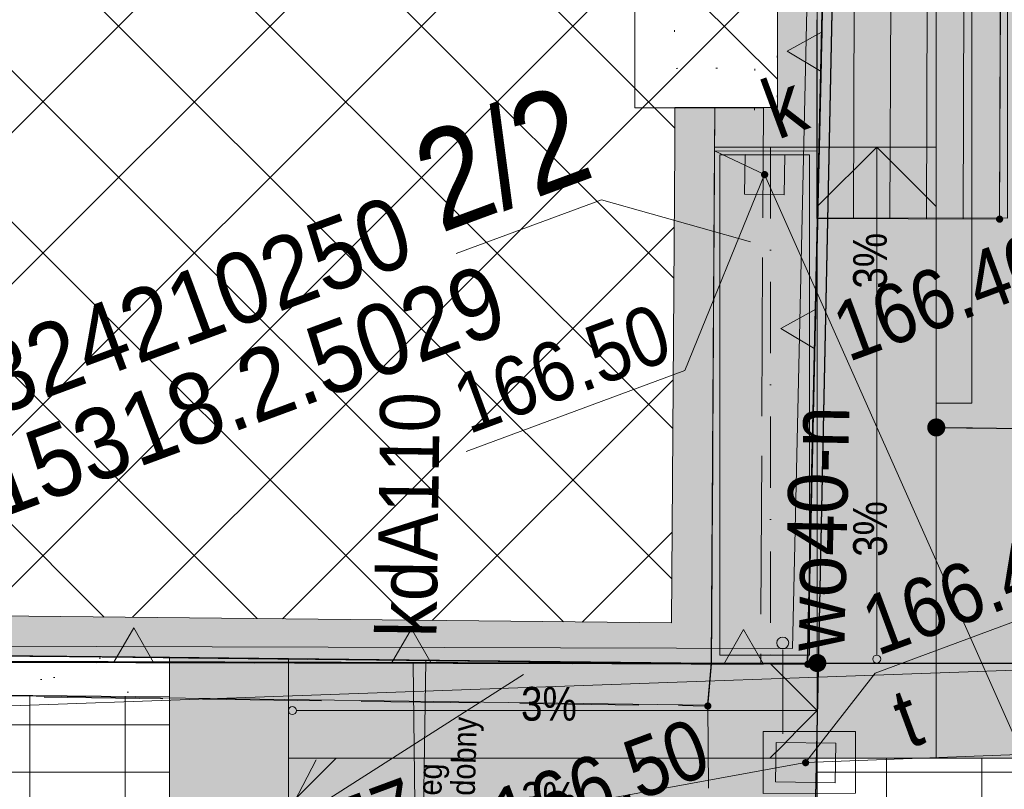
# Model space of a CAD drawing. Header units: millimetres. Extents: x -1155795 to 240441, y -422828 to 463730.
# Tile 40 of 66: x 19426 to 31840, y -12098 to -2387. Entities that reach past the tile are written whole.
import ezdxf
from ezdxf.xclip import XClip

# ---------------------------------------------------------------- set-up
doc = ezdxf.new("R2010")
doc.units = ezdxf.units.MM
doc.header["$MEASUREMENT"] = 0
doc.header["$XCLIPFRAME"] = 0
for name, pattern in [('Dashed', [2116.666667, 1058.333333, -1058.333333]), ('Dashed 1_500', [1000, 500, -500]), ('Dot & Dashed 1_500', [1700, 900, -400, 0, -400]), ('Wipeout_Contour', [1000, 0, -1000])]:
    doc.linetypes.add(name, pattern=pattern)
for name, color, linetype in [('00 PZT MAPA', 7, 'Continuous'), ('Sycow_7_203-punkt graniczny', 7, 'Continuous'), ('Sycow_7_@Wywiad', 7, 'Continuous'), ('Sycow_7_RTPW02 - Punkt wysokościowy sztuczny', 7, 'Continuous'), ('Sycow_7_SUPS01_K - Punkt o określonej wysokości urządzenia', 7, 'Continuous'), ('Sycow_7_SUPS01_T - Punkt o określonej wysokości urządzenia', 7, 'Continuous'), ('Sycow_7_SUUS22_T - Właz prostokątny', 7, 'Continuous')]:
    doc.layers.add(name, color=color, linetype=linetype)
for name, color, linetype, lineweight in [('0_Nr_pióra__23', 7, 'Continuous', 15), ('0_Nr_pióra__27', 7, 'Continuous', 25), ('0_Nr_pióra__38', 30, 'Continuous', 13), ('2D Drafting - General_Nr_pióra__1', 7, 'Continuous', 13), ('2D Drafting - General_Nr_pióra__38', 30, 'Continuous', 13), ('Nowe_0_Nr_pióra__1', 7, 'Continuous', 13), ('Nowe_2D Drafting - General_Nr_pióra__1', 7, 'Continuous', 13), ('Nowe_Annotation - Label_Nr_pióra__85', 7, 'Continuous', 13), ('Sycow_7_218-kontur użytku gruntowego_Nr_pióra__3', 3, 'Continuous', 18), ('Sycow_7_219-działka ewidencyjna_Nr_pióra__7', 7, 'Continuous', 18), ('Sycow_7_@Wywiad_Nr_pióra__30', 30, 'Continuous', 18), ('Sycow_7_@Wywiad_Nr_pióra__34', 34, 'Continuous', 18), ('Sycow_7_chodnik (powierzchnia)_Nr_pióra__7', 7, 'Continuous', 18), ('Sycow_7_EGBB01 - Budynek_Nr_pióra__7', 7, 'Continuous', 18), ('Sycow_7_EGBN - Nawis_Nr_pióra__7', 7, 'Continuous', 18), ('Sycow_7_EGBN_O - Nawis_Nr_pióra__7', 7, 'Continuous', 18), ('Sycow_7_EGBS - Schody_Nr_pióra__7', 7, 'Continuous', 18), ('Sycow_7_EGBW - Wiatrołap_Nr_pióra__7', 7, 'Continuous', 18), ('Sycow_7_KTPL - Plac_Nr_pióra__7', 7, 'Continuous', 18), ('Sycow_7_MCP_TDM - Tekst dodatkowy mały_Nr_pióra__1', 1, 'Continuous', 18), ('Sycow_7_przewód elektroenergetyczny (linia)_Nr_pióra__1', 1, 'Continuous', 18), ('Sycow_7_przewód wodociągowy (linia)-Atr1_Nr_pióra__5', 5, 'Continuous', 18), ('Sycow_7_przewód wodociągowy (linia)_Nr_pióra__5', 5, 'Continuous', 18), ('Sycow_7_PZT_NLZ - Nieprzekraczalna linia zabudowy_Nr_pióra__7', 7, 'Continuous', 18), ('Sycow_7_RTPW02_O - Punkt wysokościowy sztuczny_Nr_pióra__7', 7, 'Continuous', 18), ('Sycow_7_SUBP02_T - Komora podziemna - przewód telekomunikacyjny_Nr_pióra__30', 30, 'Continuous', 18), ('Sycow_7_SUPK - Przewód kanalizacyjny_Nr_pióra__36', 36, 'Continuous', 18), ('Sycow_7_SUPK_O - Przewód kanalizacyjny - opis_Nr_pióra__36', 36, 'Continuous', 18), ('Sycow_7_SUPS01_K - Punkt o określonej wysokości urządzenia_Nr_pióra__7', 7, 'Continuous', 18), ('Sycow_7_SUPS01_K_O - Punkt o określonej wysokości urządzenia - rzędna góry_Nr_pióra__36', 36, 'Continuous', 18), ('Sycow_7_SUPS01_T - Punkt o określonej wysokości urządzenia_Nr_pióra__7', 7, 'Continuous', 18), ('Sycow_7_SUPS01_T_O - Punkt o określonej wysokości urządzenia - rzędna góry_Nr_pióra__30', 30, 'Continuous', 18), ('Sycow_7_SUPT01 - Przewód telekomunikacyjny napowietrzny_Nr_pióra__30', 30, 'Continuous', 18), ('Sycow_7_SUUS15_K - Studzienka - przewód kanalizacyjny_Nr_pióra__36', 36, 'Continuous', 18), ('Sycow_7_SUUS15_Ka - Studzienka kwadratowa - przewód kanalizacyjny_Nr_pióra__36', 36, 'Continuous', 18), ('Sycow_7_SUUS22_T - Właz - opis_Nr_pióra__7', 7, 'Continuous', 18), ('Sycow_7_SUUS22_T - Właz prostokątny_Nr_pióra__7', 7, 'Continuous', 18), ('Sycow_7_Szczegółowa osnowa geodezyjna wysokościowa-Atr103_Nr_pióra__7', 7, 'Continuous', 18)]:
    doc.layers.add(name, color=color, linetype=linetype, lineweight=lineweight)
for name, color, linetype, lineweight, true_color in [('0_Nr_pióra__78', 7, 'Continuous', 13, 0x00bb5e), ('0_Nr_pióra__99', 7, 'Continuous', 0, 0xaad2ff), ('2D Drafting - General_Nr_pióra__101', 7, 'Continuous', 13, 0x4c4c4c), ('2D Drafting - General_Nr_pióra__78', 7, 'Continuous', 13, 0x00bb5e), ('Nowe_2D Drafting - General_Nr_pióra__81', 7, 'Continuous', 13, 0x4c4c4c), ('Sycow_7_PZT_RT - Linia rozgraniczająca_Nr_pióra__252', 7, 'Continuous', 18, 0x929292)]:
    doc.layers.add(name, color=color, linetype=linetype, lineweight=lineweight, true_color=true_color)
doc.styles.add('STYL_AUTOMATYCZNY_12', font='Arial Narrow.ttf')
doc.styles.add('STYL_AUTOMATYCZNY_5', font='txt', dxfattribs={"width": 0.9})
doc.styles.add('STYL_AUTOMATYCZNY_6', font='txt', dxfattribs={"width": 0.87})
doc.linetypes.add('nieprzekraczalna linia zabudowy', pattern='A,0,[3,-2. PZT (5)1.Shx,S=39.68254,R=0,X=0,Y=0.425],-5000,0', length=5000)
doc.linetypes.add('X (1_500)', pattern='A,0,[1,-2. PZT (5)1.Shx,S=19.84127,R=0,X=0,Y=0],-2500,0', length=2500)
doc.dimstyles.new('STYL_AUTOMATYCZNY__1', dxfattribs={"dimtxt": 0.18, "dimasz": 456, "dimexe": 0.18, "dimexo": 0.0625, "dimgap": 0, "dimtad": 0, "dimtih": 1, "dimtoh": 1, "dimdec": 4, "dimzin": 0, "dimdsep": 46, "dimcen": 0.09, "dimadec": 0, "dimazin": 0, "dimtfac": 1, "dimtdec": 4, "dimtmove": 0, "dimatfit": 3, "dimldrblk": 'ARROWHEAD_11', "dimfxl": 0, "dimtolj": 1, "dimtzin": 0, "dimarcsym": 0})

# ---------------------------------------------------------------- blocks, each defined once
blk = doc.blocks.new('Rysunek_1_7', base_point=(14567, -19307))
at = {"layer": 'Sycow_7_203-punkt graniczny', "linetype": 'Continuous', "lineweight": 0, "true_color": 0x000000}
blk.add_hatch(color=178, dxfattribs=at).paths.add_polyline_path([(29406, -10504, 1), (29321, -10536, 1)])
at = {"layer": 'Sycow_7_@Wywiad', "linetype": 'Continuous', "lineweight": 0, "true_color": 0x000000}
for points in [[(23541, -10611), (24311, -11250), (24479, -10264)], [(23541, -10612), (24311, -11250), (24479, -10265)]]:
    blk.add_hatch(color=178, dxfattribs=at).paths.add_polyline_path(points)
at = {"layer": 'Sycow_7_RTPW02 - Punkt wysokościowy sztuczny', "linetype": 'Continuous', "lineweight": 0, "true_color": 0x000000}
for points in [[(31823, -4888, 1), (31738, -4919, 1)], [(28145, -11031, 1), (28060, -11062, 1)]]:
    blk.add_hatch(color=178, dxfattribs=at).paths.add_polyline_path(points)
at = {"layer": 'Sycow_7_SUPS01_K - Punkt o określonej wysokości urządzenia', "linetype": 'Continuous', "lineweight": 0, "true_color": 0x000000}
blk.add_hatch(color=178, dxfattribs=at).paths.add_polyline_path([(28861, -4326, 1), (28776, -4358, 1)])
at = {"layer": 'Sycow_7_218-kontur użytku gruntowego_Nr_pióra__3', "color": 3, "linetype": 'Continuous', "lineweight": 18}
for p, q in [((29536, -2791), (29525, -3291)), ((29525, -3291), (29536, -2791)), ((29514, -3791), (29503, -4291)), ((29503, -4291), (29514, -3791)), ((29492, -4791), (29480, -5291)), ((29480, -5291), (29492, -4791)), ((29469, -5790), (29458, -6290)), ((29458, -6290), (29469, -5790)), ((29447, -6790), (29436, -7290)), ((29436, -7290), (29447, -6790)), ((29425, -7790), (29413, -8290)), ((29413, -8290), (29425, -7790)), ((29402, -8790), (29391, -9290)), ((29391, -9290), (29402, -8790)), ((29380, -9789), (29363, -10520)), ((29363, -10520), (29380, -9789)), ((20391, -10500), (19891, -10499)), ((19891, -10499), (20391, -10500)), ((21391, -10502), (20891, -10501)), ((20891, -10501), (21391, -10502)), ((22391, -10504), (21891, -10503)), ((21891, -10503), (22391, -10504)), ((23391, -10507), (22891, -10505)), ((22891, -10505), (23391, -10507)), ((24391, -10509), (23891, -10508)), ((23891, -10508), (24391, -10509)), ((25391, -10511), (24891, -10510)), ((24891, -10510), (25391, -10511)), ((26391, -10513), (25891, -10512)), ((25891, -10512), (26391, -10513)), ((27391, -10516), (26891, -10514)), ((26891, -10514), (27391, -10516)), ((28391, -10518), (27891, -10517)), ((27891, -10517), (28391, -10518)), ((29363, -10520), (28891, -10519)), ((28891, -10519), (29363, -10520))]:
    blk.add_line(p, q, dxfattribs=at)
at = {"layer": 'Sycow_7_219-działka ewidencyjna_Nr_pióra__7', "color": 7, "linetype": 'Continuous', "lineweight": 18}
for p, q in [((29363, -10520), (29787, 8437)), ((-10082, -10431), (29363, -10520))]:
    blk.add_line(p, q, dxfattribs=at)
at = {"layer": 'Sycow_7_chodnik (powierzchnia)_Nr_pióra__7', "color": 7, "linetype": 'Continuous', "lineweight": 18}
blk.add_line((28102, -11047), (28111, -12084), dxfattribs=at)
at = {"layer": 'Sycow_7_EGBB01 - Budynek_Nr_pióra__7', "color": 7, "linetype": 'Continuous', "lineweight": 18, "flags": 128}
blk.add_lwpolyline([(-17433, 10690), (-9099, 10769), (-9083, 9069), (-2312, 9093), (-2295, 8213), (17154, 8091), (17150, 8971), (28229, 8897), (28183, 2018), (27183, 2019), (27183, -3501), (28191, -3500), (28149, -10514), (17008, -10392), (17018, -9512), (-2462, -9464), (-2459, -10323), (-9329, -10299), (-9388, -12468), (-13090, -12384), (-13071, -9684), (-17775, -9654)], close=True, dxfattribs=at)
at = {"layer": 'Sycow_7_EGBN - Nawis_Nr_pióra__7', "color": 7, "linetype": 'Continuous', "lineweight": 18}
for p, q in [((28189, -3763), (28191, -3500)), ((28174, -6263), (28186, -4263)), ((28793, -5389), (28784, -7389)), ((28159, -8763), (28171, -6763)), ((28781, -7889), (28772, -9889))]:
    blk.add_line(p, q, dxfattribs=at)
at = {"layer": 'Sycow_7_EGBN - Nawis_Nr_pióra__7', "color": 7, "linetype": 'Continuous', "lineweight": 18, "flags": 128}
for points in [[(28191, -3500), (28802, -3499), (28795, -4889)], [(28770, -10389), (28769, -10517), (28149, -10514), (28156, -9263)]]:
    blk.add_lwpolyline(points, dxfattribs=at)
at = {"layer": 'Sycow_7_EGBN_O - Nawis_Nr_pióra__7', "color": 7, "linetype": 'Continuous', "lineweight": 18, "flags": 128}
blk.add_lwpolyline([(24931, -5338), (26763, -4659), (28642, -5191)], dxfattribs=at)
at = {"layer": 'Sycow_7_EGBS - Schody_Nr_pióra__7', "color": 7, "linetype": 'Continuous', "lineweight": 18}
for p, q in [((29965, 3490), (29937, -4897)), ((30426, 3489), (30398, -4898)), ((30888, 3487), (30859, -4900)), ((31349, 3485), (31320, -4902)), ((31810, 3484), (31781, -4903))]:
    blk.add_line(p, q, dxfattribs=at)
at = {"layer": 'Sycow_7_EGBS - Schody_Nr_pióra__7', "color": 7, "linetype": 'Continuous', "lineweight": 18, "flags": 128}
blk.add_lwpolyline([(31810, 3484), (31781, -4903), (29477, -4895), (29486, 2547), (29504, 3492)], close=True, dxfattribs=at)
at = {"layer": 'Sycow_7_EGBW - Wiatrołap_Nr_pióra__7', "color": 7, "linetype": 'Continuous', "lineweight": 18}
for p, q in [((27683, -2540), (27683, -2520)), ((28978, -2844), (28978, -2864)), ((27722, -3000), (27702, -3001)), ((28222, -3000), (28202, -3000)), ((28694, -3028), (28694, -3008)), ((28977, -3344), (28977, -3364)), ((28691, -3528), (28691, -3508))]:
    blk.add_line(p, q, dxfattribs=at)
at = {"layer": 'Sycow_7_EGBW - Wiatrołap_Nr_pióra__7', "color": 7, "linetype": 'Continuous', "lineweight": 18, "flags": 128}
blk.add_lwpolyline([(28187, 2600), (29485, 2591), (29476, -4045), (28188, -4041), (28191, -3500), (27183, -3501), (27183, 2019), (28183, 2018)], close=True, dxfattribs=at)
at = {"layer": 'Sycow_7_KTPL - Plac_Nr_pióra__7', "color": 7, "linetype": 'Continuous', "lineweight": 18}
for p, q in [((21053, -10436), (19553, -10420)), ((23053, -10458), (21553, -10442)), ((25053, -10480), (23553, -10464)), ((27053, -10502), (25553, -10486)), ((19733, -10935), (21233, -10955)), ((21733, -10962), (23233, -10982)), ((23733, -10988), (25233, -11008)), ((25733, -11015), (27233, -11035))]:
    blk.add_line(p, q, dxfattribs=at)
at = {"layer": 'Sycow_7_KTPL - Plac_Nr_pióra__7', "color": 7, "linetype": 'Continuous', "lineweight": 18, "flags": 128}
blk.add_lwpolyline([(27733, -11042), (28102, -11047), (28149, -10514), (27553, -10508)], dxfattribs=at)
at = {"layer": 'Sycow_7_PZT_NLZ - Nieprzekraczalna linia zabudowy_Nr_pióra__7', "color": 7, "linetype": 'Continuous', "lineweight": 18}
for p, q in [((29612, 583), (29539, -2666)), ((29539, -2666), (29534, -2916)), ((29534, -2916), (29461, -6165)), ((29461, -6165), (29455, -6415)), ((29455, -6415), (29383, -9665)), ((29383, -9665), (29363, -10520)), ((20740, -10495), (17490, -10486)), ((20990, -10496), (20740, -10495)), ((24240, -10505), (20990, -10496)), ((24490, -10506), (24240, -10505)), ((27740, -10515), (24490, -10506)), ((29363, -10520), (27740, -10515))]:
    blk.add_line(p, q, dxfattribs=at)
at = {"layer": 'Sycow_7_PZT_NLZ - Nieprzekraczalna linia zabudowy_Nr_pióra__7', "color": 7, "linetype": 'Continuous', "lineweight": 18, "flags": 128}
for points in [[(29542, -2541), (29531, -3041), (29102, -2784)], [(29464, -6040), (29452, -6540), (29023, -6284)], [(21115, -10496), (20615, -10495), (20864, -10061)], [(24615, -10506), (24115, -10505), (24364, -10071)], [(28802, -10518), (28302, -10517), (28550, -10083)]]:
    blk.add_lwpolyline(points, close=True, dxfattribs=at)
at = {"layer": 'Sycow_7_PZT_RT - Linia rozgraniczająca_Nr_pióra__252', "color": 252, "linetype": 'Continuous', "lineweight": 18, "true_color": 0x929292, "flags": 128}
blk.add_lwpolyline([(-83292, -11412), (-81842, -11494), (-65673, -13493), (-45598, -14248), (-45486, -8787), (-19127, -10181), (29168, -10319), (29592, 8632), (56966, 9345), (57408, -5361), (103296, -5317)], dxfattribs=at)
at = {"layer": 'Sycow_7_SUBP02_T - Komora podziemna - przewód telekomunikacyjny_Nr_pióra__30', "color": 30, "linetype": 'Continuous', "lineweight": 18, "flags": 128}
blk.add_lwpolyline([(28798, -11370), (29964, -11369), (29964, -12148), (28798, -12149)], close=True, dxfattribs=at)
at = {"layer": 'Sycow_7_SUPK - Przewód kanalizacyjny_Nr_pióra__36', "color": 36, "linetype": 'Continuous', "lineweight": 18}
blk.add_line((24545, -10475), (24487, -14535), dxfattribs=at)
at = {"layer": 'Sycow_7_SUPS01_K - Punkt o określonej wysokości urządzenia_Nr_pióra__7', "color": 7, "linetype": 'Continuous', "lineweight": 18, "flags": 128}
blk.add_lwpolyline([(25057, -7835), (27811, -6815), (28818, -4342)], dxfattribs=at)
at = {"layer": 'Sycow_7_SUPT01 - Przewód telekomunikacyjny napowietrzny_Nr_pióra__30', "color": 30, "linetype": 'Continuous', "lineweight": 18}
for p, q in [((25779, -10647), (21565, -13338)), ((23163, -11724), (22703, -12612))]:
    blk.add_line(p, q, dxfattribs=at)
at = {"layer": 'Sycow_7_SUUS15_Ka - Studzienka kwadratowa - przewód kanalizacyjny_Nr_pióra__36', "color": 36, "linetype": 'Continuous', "lineweight": 18, "flags": 128}
blk.add_lwpolyline([(28571, -4089), (29071, -4095), (29065, -4595), (28565, -4589)], close=True, dxfattribs=at)
at = {"layer": 'Sycow_7_@Wywiad_Nr_pióra__34', "color": 34, "linetype": 'Continuous', "lineweight": 18, "insert": (21835, -13645), "char_height": 750, "attachment_point": 7, "rotation": 20.318, "style": 'STYL_AUTOMATYCZNY_5'}
blk.add_mtext('\\A1;{\\pql;\\fArial|b0|i0|c0|p0;\\W0.900000;163.57}', dxfattribs=at)
at = {"layer": 'Sycow_7_EGBN_O - Nawis_Nr_pióra__7', "color": 7, "linetype": 'Continuous', "lineweight": 18, "insert": (24517, -4507), "char_height": 1250, "attachment_point": 4, "rotation": 20.318, "style": 'STYL_AUTOMATYCZNY_6'}
blk.add_mtext('\\A1;{\\pql;\\fArial|b0|i0|c0|p0;\\W0.870000;2/2}', dxfattribs=at)
at = {"layer": 'Sycow_7_MCP_TDM - Tekst dodatkowy mały_Nr_pióra__1', "color": 1, "linetype": 'Continuous', "lineweight": 18, "insert": (24839, -12476), "char_height": 300, "attachment_point": 5, "rotation": 88.3257, "line_spacing_factor": 0.840816, "style": 'STYL_AUTOMATYCZNY_6'}
blk.add_mtext('\\A1;{\\pqc;\\fArial|b0|i0|c0|p0;\\W0.870000;przebieg\\P\\pqc;\\fArial|b0|i0|c0|p0;\\W0.870000;prawdopodobny}', dxfattribs=at)
at = {"layer": 'Sycow_7_przewód wodociągowy (linia)-Atr1_Nr_pióra__5', "color": 5, "linetype": 'Continuous', "lineweight": 18, "insert": (29453, -10354), "char_height": 750, "attachment_point": 4, "rotation": 88.803, "style": 'STYL_AUTOMATYCZNY_5'}
blk.add_mtext('\\A1;{\\pql;\\fArial|b0|i0|c0|p0;\\W0.900000;wo40-n}', dxfattribs=at)
at = {"layer": 'Sycow_7_RTPW02_O - Punkt wysokościowy sztuczny_Nr_pióra__7', "color": 7, "linetype": 'Continuous', "lineweight": 18, "char_height": 750, "attachment_point": 7, "rotation": 20.318, "style": 'STYL_AUTOMATYCZNY_6'}
for s, insert in [('\\A1;{\\pql;\\fArial|b0|i0|c0|p0;\\W0.870000;166.40}', (29875, -6720)), ('\\A1;{\\pql;\\fArial|b0|i0|c0|p0;\\W0.870000;166.50}', (25573, -12863))]:
    blk.add_mtext(s, dxfattribs=dict(at, insert=insert))
at = {"layer": 'Sycow_7_SUPK_O - Przewód kanalizacyjny - opis_Nr_pióra__36', "color": 36, "linetype": 'Continuous', "lineweight": 18, "insert": (24310, -10178), "char_height": 750, "attachment_point": 4, "rotation": 89.182, "style": 'STYL_AUTOMATYCZNY_6'}
blk.add_mtext('\\A1;{\\pql;\\fArial|b0|i0|c0|p0;\\W0.870000;kdA110}', dxfattribs=at)
at = {"layer": 'Sycow_7_SUPS01_K_O - Punkt o określonej wysokości urządzenia - rzędna góry_Nr_pióra__36', "color": 36, "linetype": 'Continuous', "lineweight": 18, "insert": (25088, -7631), "char_height": 750, "attachment_point": 7, "rotation": 20.318, "style": 'STYL_AUTOMATYCZNY_6'}
blk.add_mtext('\\A1;{\\pql;\\fArial|b0|i0|c0|p0;\\W0.870000;166.50}', dxfattribs=at)
at = {"layer": 'Sycow_7_SUPS01_T_O - Punkt o określonej wysokości urządzenia - rzędna góry_Nr_pióra__30', "color": 30, "linetype": 'Continuous', "lineweight": 18, "insert": (30243, -10428), "char_height": 750, "attachment_point": 7, "rotation": 20.318, "style": 'STYL_AUTOMATYCZNY_6'}
blk.add_mtext('\\A1;{\\pql;\\fArial|b0|i0|c0|p0;\\W0.870000;166.45}', dxfattribs=at)
at = {"layer": 'Sycow_7_SUUS15_K - Studzienka - przewód kanalizacyjny_Nr_pióra__36', "color": 36, "linetype": 'Continuous', "lineweight": 18, "insert": (28850, -3553), "char_height": 750, "attachment_point": 4, "rotation": 20.318, "style": 'STYL_AUTOMATYCZNY_6'}
blk.add_mtext('\\A1;{\\pql;\\fArial|b0|i0|c0|p0;\\W0.870000;k}', dxfattribs=at)
at = {"layer": 'Sycow_7_SUUS22_T - Właz - opis_Nr_pióra__7', "color": 7, "linetype": 'Continuous', "lineweight": 18, "insert": (30499, -11243), "char_height": 750, "attachment_point": 4, "rotation": 20.318, "style": 'STYL_AUTOMATYCZNY_6'}
blk.add_mtext('\\A1;{\\pql;\\fArial|b0|i0|c0|p0;\\W0.870000;t}', dxfattribs=at)
at = {"layer": 'Sycow_7_Szczegółowa osnowa geodezyjna wysokościowa-Atr103_Nr_pióra__7', "color": 7, "linetype": 'Continuous', "lineweight": 18, "char_height": 900, "attachment_point": 7, "rotation": 20.318, "style": 'STYL_AUTOMATYCZNY_5'}
for s, insert in [('\\A1;{\\pql;\\fArial|b0|i0|c0|p0;\\W0.900000;45324210250}', (17963, -7841)), ('\\A1;{\\pql;\\fArial|b0|i0|c0|p0;\\W0.900000;615318.2.5029}', (18556, -8926))]:
    blk.add_mtext(s, dxfattribs=dict(at, insert=insert))
at = {"color": 254, "linetype": 'Wipeout_Contour', "lineweight": 0, "ltscale": 126422.90596}
blk.add_wipeout([(28964, -11505), (28956, -12005), (29706, -12017), (29714, -11517)], dxfattribs=at).dxf.layer = 'Sycow_7_SUUS22_T - Właz prostokątny'
at = {"layer": 'Sycow_7_SUPS01_T - Punkt o określonej wysokości urządzenia', "linetype": 'Continuous', "lineweight": 0, "true_color": 0x000000}
blk.add_hatch(color=178, dxfattribs=at).paths.add_polyline_path([(29377, -11746, 1), (29292, -11777, 1)])
at = {"layer": 'Sycow_7_@Wywiad_Nr_pióra__30', "color": 30, "linetype": 'Continuous', "lineweight": 18, "flags": 128}
blk.add_lwpolyline([(56319, -10744), (29335, -11761), (21224, -13246)], dxfattribs=at)
at = {"layer": 'Sycow_7_@Wywiad_Nr_pióra__34', "color": 34, "linetype": 'Continuous', "lineweight": 18, "flags": 128}
blk.add_lwpolyline([(32852, -13422), (28818, -4342), (28188, -4041)], dxfattribs=at)
at = {"layer": 'Sycow_7_przewód elektroenergetyczny (linia)_Nr_pióra__1', "color": 1, "linetype": 'Continuous', "lineweight": 18, "flags": 128}
blk.add_lwpolyline([(-85356, -12890), (-81672, -13351), (-62125, -14591), (-59177, -13051), (-51732, -13515), (-44925, -14130), (-19251, -14093), (-14162, -14416), (-4298, -13898), (-1624, -11789), (42623, -10217), (70284, -9497), (79476, -9784), (103123, -10145), (108910, -10427)], dxfattribs=at)
at = {"layer": 'Sycow_7_przewód wodociągowy (linia)_Nr_pióra__5', "color": 5, "linetype": 'Continuous', "lineweight": 18, "flags": 128}
blk.add_lwpolyline([(28205, 5413), (29831, 5382), (29257, -22097)], dxfattribs=at)
at = {"layer": 'Sycow_7_SUPS01_T - Punkt o określonej wysokości urządzenia_Nr_pióra__7', "color": 7, "linetype": 'Continuous', "lineweight": 18, "flags": 128}
blk.add_lwpolyline([(32965, -9612), (30212, -10632), (29335, -11761)], dxfattribs=at)
at = {"layer": 'Sycow_7_SUUS22_T - Właz prostokątny_Nr_pióra__7', "color": 7, "linetype": 'Continuous', "lineweight": 18}
for p, q in [((28964, -11505), (28956, -12005)), ((29714, -11517), (28964, -11505)), ((29706, -12017), (29714, -11517)), ((28956, -12005), (29706, -12017))]:
    blk.add_line(p, q, dxfattribs=at)
blk = doc.blocks.new('ARROWHEAD_11')
at = {"color": 0, "linetype": 'Continuous', "lineweight": 0}
blk.add_line((0, 0), (-1, 0), dxfattribs=at)
at = {"color": 0, "linetype": 'Continuous', "lineweight": 0, "const_width": 0.25, "flags": 128}
blk.add_lwpolyline([(-0.125, 0, 1), (0.125, 0, 1)], format="xyb", close=True, dxfattribs=at)

msp = doc.modelspace()

# ---------------------------------------------------------------- block references
at = {"layer": '00 PZT MAPA', "color": 7, "linetype": 'Continuous', "lineweight": 15}
ref = msp.add_blockref('Rysunek_1_7', (14567, -19307), dxfattribs=at)
XClip(ref).set_block_clipping_path([(-38444.7789564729, -141413.2871562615), (134317.2398628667, -77444.9644498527), (67578.7707096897, 102798.5088210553), (-105183.2481096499, 38830.1861146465)])

# ---------------------------------------------------------------- next in the draw order: hatches: boundary and pattern name
at = {"layer": '2D Drafting - General_Nr_pióra__1', "linetype": 'Continuous', "lineweight": 0, "true_color": 0x000000}
for points in [[(30982, -11704), (30982, -3994), (29482, -3994), (29482, 4993), (33232, 4993), (33232, -11704)], [(21317, -10432), (21316, -12904), (29482, -12904), (29482, -11704), (30982, -11704), (30982, -3994), (29482, -3994), (29482, -10504), (28143, -10504)]]:
    msp.add_hatch(color=178, dxfattribs=at).paths.add_polyline_path(points)
h = msp.add_hatch(color=178, dxfattribs=at)
h.paths.add_polyline_path([(28184, -3995), (29482, -3994), (29482, -10504), (28143, -10504)])
h.paths.add_polyline_path([(28253, -4094), (29382, -4094), (29382, -10404), (28253, -10404)], flags=0)
at = {"layer": '2D Drafting - General_Nr_pióra__101', "linetype": 'Continuous', "lineweight": 13, "true_color": 0x4c4c4c}
h = msp.add_hatch(dxfattribs=at)
h.set_pattern_fill('Grid_60x120', color=59, style=0, pattern_type=2)
h.set_pattern_definition([(0, (14754.2, -3483.2), (0, 600), []), (90, (14754.2, -3483.2), (-1200, 0), [])])
h.paths.add_polyline_path([(-27360, -15863), (-27325, -10740), (-17580, -10740), (-17580, -9644), (-16507, -9655), (-13077, -9674), (-13095, -12374), (-9394, -12458), (-7395, -12458), (-7395, -10800), (-2462, -10813), (-2447, -14589), (17022, -14509), (17007, -10887), (21317, -10932), (21316, -12904), (29482, -12904), (29482, -11704), (33232, -11704), (33232, 4993), (29482, 4993), (29482, 8898), (31104, 8746), (32394, 8725), (33002, 8722), (40975, 8678), (40928, 7573), (34433, 7573), (34432, -11704), (33628, -13730), (32823, -15204), (32232, -15864)])
h = msp.add_hatch(dxfattribs=at)
h.set_pattern_fill('Render', color=59, style=0, pattern_type=2)
h.set_pattern_definition([(45, (0, 1750), (-556.847, 556.847), [0, -525, 0, -787.5]), (110, (1750, 1750), (740.008, 269.34), [0, -385, 0, -665])])
h.paths.add_polyline_path([(21317, -10432), (17005, -10387), (17007, -10887), (21317, -10932)])
at = {"layer": '2D Drafting - General_Nr_pióra__38', "linetype": 'Continuous', "lineweight": 0, "true_color": 0x3f2000}
msp.add_hatch(color=38, dxfattribs=at).paths.add_polyline_path([(31882, 3643), (29482, 3643), (29482, 2521), (29482, -3994), (29482, -4885), (31882, -4893)])
at = {"layer": '2D Drafting - General_Nr_pióra__78', "linetype": 'Continuous', "lineweight": 0, "true_color": 0x002e17}
msp.add_hatch(color=158, dxfattribs=at).paths.add_polyline_path([(28253, -4094), (29382, -4094), (29382, -10404), (28253, -10404)])
at = {"layer": 'Nowe_2D Drafting - General_Nr_pióra__1', "linetype": 'Continuous', "lineweight": 0, "true_color": 0x000000}
h = msp.add_hatch(color=178, dxfattribs=at)
h.paths.add_polyline_path([(-17780, -9644), (-13077, -9674), (-13095, -12374), (-9394, -12458), (-9333, -10294), (-2464, -10313), (-2468, -9454), (17014, -9507), (17005, -10387), (28143, -10504), (28184, -3995), (29482, -3994), (29482, 2521), (28182, 2523), (28223, 8907), (17145, 8981), (17150, 8096), (-2299, 8218), (-2317, 9103), (-9087, 9074), (-9105, 10779), (-17439, 10701)])
h.paths.add_polyline_path([(-17272, -9147), (-12573, -9177), (-12592, -11885), (-9880, -11947), (-9819, -9793), (-2967, -9812), (-2970, -8953), (17520, -9008), (17510, -9892), (27646, -9999), (27684, -3996), (27684, -3496), (28979, -3496), (28987, 2022), (27682, 2023), (27682, 2523), (27720, 8410), (17648, 8478), (17654, 7593), (-2788, 7721), (-2807, 8601), (-9581, 8572), (-9599, 10275), (-16947, 10205)], flags=0)
at = {"layer": 'Nowe_2D Drafting - General_Nr_pióra__81', "linetype": 'Continuous', "lineweight": 13, "true_color": 0x4c4c4c}
h = msp.add_hatch(dxfattribs=at)
h.set_pattern_fill('Grid_90x90', color=59, style=0, pattern_type=2)
h.set_pattern_definition([(135, (-11784.2, -558.9), (954.594, 954.594), []), (45, (-11784.2, -558.9), (-954.594, 954.594), [])])
h.paths.add_polyline_path([(-16947, 10205), (-17272, -9147), (-12573, -9177), (-12592, -11885), (-9880, -11947), (-9819, -9793), (-2967, -9812), (-2970, -8953), (17520, -9008), (17510, -9892), (27646, -9999), (27684, -3496), (28979, -3496), (28987, 2016), (27682, 2023), (27720, 8410), (17648, 8478), (17654, 7593), (-2788, 7721), (-2807, 8601), (-9581, 8572), (-9599, 10275)])

# ---------------------------------------------------------------- next in the draw order: linework, layer by layer
at = {"layer": '0_Nr_pióra__23', "color": 7, "linetype": 'Dot & Dashed 1_500', "lineweight": 15}
msp.add_lwpolyline([(28890, -3995), (28890, -10504), (28143, -10504)], dxfattribs=at)
at = {"layer": '0_Nr_pióra__27', "color": 7, "linetype": 'nieprzekraczalna linia zabudowy', "lineweight": 25}
for p, q in [((29360, -10515), (29784, 8442)), ((-19136, -10376), (29360, -10515))]:
    msp.add_line(p, q, dxfattribs=at)
at = {"layer": '0_Nr_pióra__27', "color": 7, "linetype": 'Continuous', "lineweight": 25}
msp.add_lwpolyline([(29784, 8442), (29360, -10515), (-19136, -10376)], dxfattribs=at)
at = {"layer": '0_Nr_pióra__38', "color": 30, "linetype": 'X (1_500)', "lineweight": 13}
for points in [[(28202, 5418), (29827, 5387), (29253, -22092)], [(28143, -10504), (28097, -11037), (16495, -10882), (16497, -10191), (-2006, -10057), (-1999, -10797), (-6959, -10784), (-6948, -12046)], [(24434, -14397), (24387, -10504)]]:
    msp.add_lwpolyline(points, dxfattribs=at)
at = {"layer": '0_Nr_pióra__78', "color": 112, "linetype": 'Dashed', "lineweight": 13, "true_color": 0x00bb5e}
msp.add_lwpolyline([(18027, -13514), (29047, -13514), (29047, -10251)], dxfattribs=at)
at = {"layer": '0_Nr_pióra__78', "color": 112, "linetype": 'Continuous', "lineweight": 13, "true_color": 0x00bb5e}
msp.add_circle((29047, -10251), 75, dxfattribs=at)
at = {"layer": '0_Nr_pióra__99', "color": 141, "linetype": 'Dashed 1_500', "lineweight": 0, "true_color": 0xaad2ff}
for centre, radius in [((88699, -12696), 150000), ((-56052, -28118), 150000), ((-34105, -15278), 75000)]:
    msp.add_circle(centre, radius, dxfattribs=at)
at = {"layer": '2D Drafting - General_Nr_pióra__101', "color": 59, "linetype": 'Continuous', "lineweight": 13, "true_color": 0x4c4c4c, "flags": 128}
msp.add_lwpolyline([(17007, -10887), (21317, -10932), (21316, -12904), (29482, -12904), (29482, -11704), (33232, -11704), (33232, 4993), (29482, 4993), (29482, 8898), (31104, 8746), (32394, 8725), (33002, 8722), (40975, 8678), (40928, 7573), (34433, 7573), (34432, -11704), (33628, -13730), (32823, -15204), (32232, -15864), (-27360, -15863)], dxfattribs=at)
msp.add_lwpolyline([(21317, -10432), (17005, -10387), (17007, -10887), (21317, -10932)], close=True, dxfattribs=at)
at = {"layer": '2D Drafting - General_Nr_pióra__38', "color": 30, "linetype": 'X (1_500)', "lineweight": 13, "flags": 128}
msp.add_lwpolyline([(31882, 3643), (29482, 3643), (29482, 2521), (29482, -3994), (29482, -4885), (31882, -4893)], close=True, dxfattribs=at)
at = {"layer": 'Nowe_0_Nr_pióra__1', "color": 7, "linetype": 'Continuous', "lineweight": 13}
for p, q in [((30232, -3994), (29482, -4744)), ((30232, -3994), (30982, -4744)), ((30232, -10404), (30232, -3994)), ((29482, -11104), (28882, -10504)), ((22915, -11104), (29482, -11104)), ((29482, -11104), (28882, -11704)), ((22815, -12304), (23415, -11704))]:
    msp.add_line(p, q, dxfattribs=at)
for points in [[(33232, 4993), (33232, -11704), (30982, -11704), (30982, -3994), (29482, -3994), (29482, 4993)], [(29482, -3994), (28184, -3994), (28143, -10504), (29482, -10504)], [(29382, -4094), (28253, -4094), (28253, -10404), (29382, -10404)], [(30982, -3994), (30982, -10504), (29482, -10504), (29482, -3994)], [(21316, -12904), (22815, -12904), (22816, -10448), (21317, -10432)], [(22816, -10448), (22815, -11704), (29482, -11704), (29482, -10504), (28143, -10504)], [(29482, -10504), (30982, -10504), (30982, -11704), (29482, -11704)], [(22815, -11704), (29482, -11704), (29482, -12904), (22815, -12904)]]:
    msp.add_lwpolyline(points, close=True, dxfattribs=at)
for points in [[(30982, -7227), (31432, -7227), (31432, 3193), (29482, 3193)], [(30982, -3994), (30982, 2743), (29482, 2743)]]:
    msp.add_lwpolyline(points, dxfattribs=at)
for centre in [(30232, -10454), (22865, -11104)]:
    msp.add_circle(centre, 50, dxfattribs=at)
at = {"layer": 'Nowe_2D Drafting - General_Nr_pióra__1', "color": 7, "linetype": 'Continuous', "lineweight": 13, "flags": 128}
for points in [[(-17780, -9644), (-13077, -9674), (-13095, -12374), (-9394, -12458), (-9333, -10294), (-2464, -10313), (-2468, -9454), (17014, -9507), (17005, -10387), (28143, -10504), (28184, -3995), (29482, -3994), (29482, 2521), (28182, 2523), (28223, 8907), (17145, 8981), (17150, 8096), (-2299, 8218), (-2317, 9103), (-9087, 9074), (-9105, 10779), (-17439, 10701)], [(-17272, -9147), (-12573, -9177), (-12592, -11885), (-9880, -11947), (-9819, -9793), (-2967, -9812), (-2970, -8953), (17520, -9008), (17510, -9892), (27646, -9999), (27684, -3996), (27684, -3496), (28979, -3496), (28987, 2022), (27682, 2023), (27682, 2523), (27720, 8410), (17648, 8478), (17654, 7593), (-2788, 7721), (-2807, 8601), (-9581, 8572), (-9599, 10275), (-16947, 10205)]]:
    msp.add_lwpolyline(points, close=True, dxfattribs=at)

# ---------------------------------------------------------------- next in the draw order: texts
at = {"layer": 'Nowe_0_Nr_pióra__1', "color": 7, "linetype": 'Continuous', "lineweight": 13, "char_height": 425, "attachment_point": 2, "rotation": 90, "style": 'STYL_AUTOMATYCZNY_12'}
for insert in [(29934, -5429), (29934, -8813)]:
    msp.add_mtext('\\A1;{\\pqc;\\fArial Narrow|b0|i0|c0|p0;\\W1.000000;3%}', dxfattribs=dict(at, insert=insert))
at = {"layer": 'Nowe_0_Nr_pióra__1', "color": 7, "linetype": 'Continuous', "lineweight": 13, "char_height": 425, "attachment_point": 2, "style": 'STYL_AUTOMATYCZNY_12'}
for insert in [(26099, -10806), (26099, -12006)]:
    msp.add_mtext('\\A1;{\\pqc;\\fArial Narrow|b0|i0|c0|p0;\\W1.000000;3%}', dxfattribs=dict(at, insert=insert))

# ---------------------------------------------------------------- next in the draw order: leaders
at = {"layer": 'Nowe_Annotation - Label_Nr_pióra__85', "color": 7, "linetype": 'Continuous', "lineweight": 13, "annotation_type": 0, "has_hookline": 1, "hookline_direction": 0}
for points, text_width in [([(30982, -7532), (51804, -7757), (56804, -7757)], 26792), ([(29482, -10504), (56804, -10519)], 8162)]:
    msp.add_leader(points, dimstyle='STYL_AUTOMATYCZNY__1', dxfattribs=dict(at, text_width=text_width))

doc.saveas('drawing.dxf')
